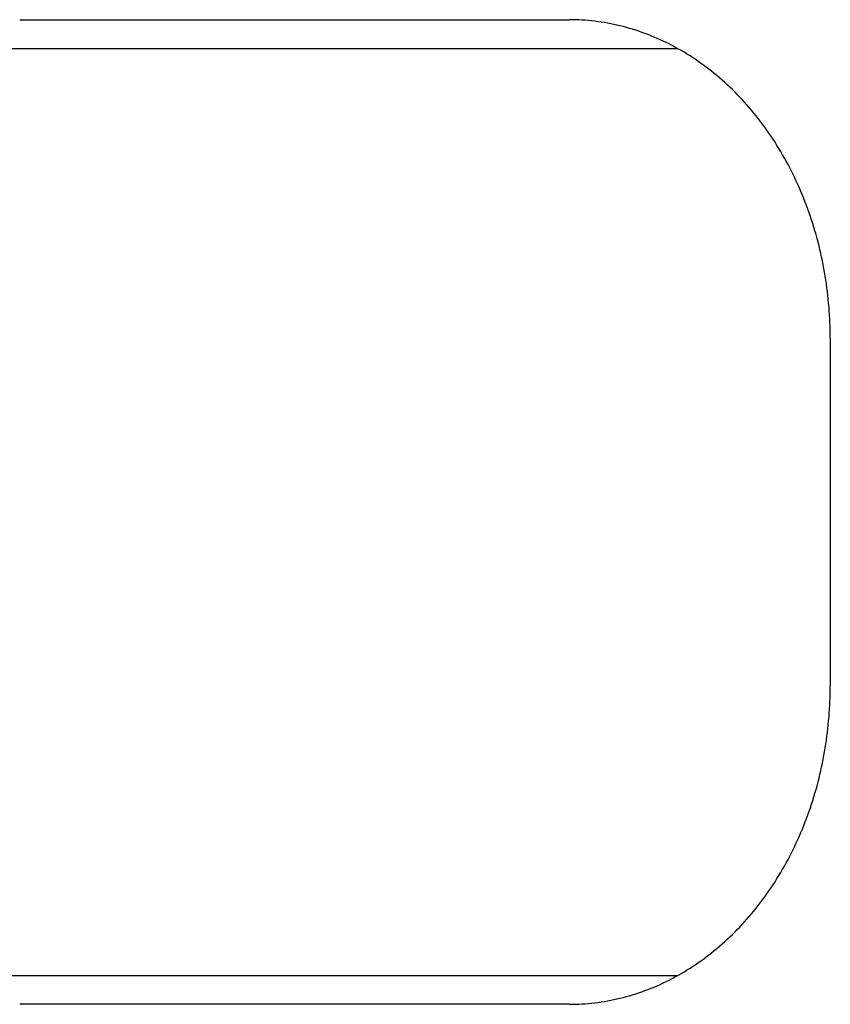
# Model space of a CAD drawing. Extents: x 668 to 3164, y 1007 to 2724.
# Tile 44 of 152: x 2110 to 2124, y 1742 to 1759. Entities that reach past the tile are written whole.
import ezdxf

# ---------------------------------------------------------------- set-up
doc = ezdxf.new("R2010")
doc.units = 0
doc.layers.add('KF_GRAVIS_12_LEFT', color=7, linetype='CONTINUOUS')

# ---------------------------------------------------------------- blocks, each defined once
blk = doc.blocks.new('KF_GRAVIS_12_LEFT')
at = {"layer": 'KF_GRAVIS_12_LEFT'}
for p, q in [((-128.01127, -494.5), (-118.5266, -494.5)), ((-116.64969, -495), (-139.66111, -495)), ((-114.02126, -500), (-114.02126, -506)), ((-139.66111, -511), (-116.64969, -511)), ((-118.5266, -511.5), (-128.01127, -511.5))]:
    blk.add_line(p, q, dxfattribs=at)
for points in [[(-114.021, -500, 0), (-114.022, -499.933, 0), (-114.023, -499.865, 0), (-114.024, -499.798, 0), (-114.027, -499.73, 0), (-114.03, -499.663, 0), (-114.033, -499.595, 0), (-114.038, -499.528, 0), (-114.043, -499.461, 0), (-114.049, -499.394, 0), (-114.055, -499.327, 0), (-114.062, -499.26, 0), (-114.07, -499.193, 0), (-114.078, -499.126, 0), (-114.088, -499.06, 0), (-114.097, -498.993, 0), (-114.108, -498.927, 0), (-114.119, -498.861, 0), (-114.131, -498.795, 0), (-114.143, -498.729, 0), (-114.156, -498.664, 0), (-114.17, -498.598, 0), (-114.184, -498.533, 0), (-114.2, -498.468, 0), (-114.215, -498.403, 0), (-114.232, -498.339, 0), (-114.249, -498.275, 0), (-114.266, -498.211, 0), (-114.285, -498.147, 0), (-114.304, -498.084, 0), (-114.323, -498.021, 0), (-114.343, -497.958, 0), (-114.364, -497.895, 0), (-114.386, -497.833, 0), (-114.408, -497.771, 0), (-114.43, -497.71, 0), (-114.454, -497.648, 0), (-114.478, -497.588, 0), (-114.502, -497.527, 0), (-114.527, -497.467, 0), (-114.553, -497.407, 0), (-114.58, -497.348, 0), (-114.607, -497.289, 0), (-114.634, -497.231, 0), (-114.662, -497.172, 0), (-114.691, -497.115, 0), (-114.72, -497.058, 0), (-114.75, -497.001, 0), (-114.781, -496.944, 0), (-114.812, -496.888, 0), (-114.843, -496.833, 0), (-114.875, -496.778, 0), (-114.908, -496.724, 0), (-114.941, -496.67, 0), (-114.975, -496.616, 0), (-115.009, -496.563, 0), (-115.044, -496.511, 0), (-115.079, -496.459, 0), (-115.115, -496.408, 0), (-115.151, -496.357, 0), (-115.188, -496.306, 0), (-115.226, -496.257, 0), (-115.264, -496.208, 0), (-115.302, -496.159, 0), (-115.341, -496.111, 0), (-115.38, -496.063, 0), (-115.42, -496.017, 0), (-115.46, -495.97, 0), (-115.501, -495.925, 0), (-115.542, -495.88, 0), (-115.584, -495.835, 0), (-115.626, -495.792, 0), (-115.668, -495.748, 0), (-115.711, -495.706, 0), (-115.755, -495.664, 0), (-115.799, -495.623, 0), (-115.843, -495.582, 0), (-115.887, -495.542, 0), (-115.932, -495.503, 0), (-115.978, -495.465, 0), (-116.024, -495.427, 0), (-116.07, -495.39, 0), (-116.116, -495.353, 0), (-116.163, -495.318, 0), (-116.21, -495.282, 0), (-116.258, -495.248, 0), (-116.306, -495.215, 0), (-116.354, -495.182, 0), (-116.403, -495.149, 0), (-116.452, -495.118, 0), (-116.501, -495.087, 0), (-116.55, -495.057, 0), (-116.6, -495.028, 0), (-116.65, -495, 0), (-116.701, -494.972, 0), (-116.752, -494.945, 0), (-116.802, -494.919, 0), (-116.854, -494.893, 0), (-116.905, -494.869, 0), (-116.957, -494.845, 0), (-117.009, -494.822, 0), (-117.061, -494.799, 0), (-117.113, -494.778, 0), (-117.166, -494.757, 0), (-117.219, -494.737, 0), (-117.272, -494.718, 0), (-117.325, -494.699, 0), (-117.378, -494.682, 0), (-117.432, -494.665, 0), (-117.486, -494.649, 0), (-117.539, -494.634, 0), (-117.593, -494.619, 0), (-117.648, -494.606, 0), (-117.702, -494.593, 0), (-117.756, -494.581, 0), (-117.811, -494.57, 0), (-117.866, -494.56, 0), (-117.92, -494.55, 0), (-117.975, -494.541, 0), (-118.03, -494.534, 0), (-118.085, -494.526, 0), (-118.14, -494.52, 0), (-118.195, -494.515, 0), (-118.25, -494.51, 0), (-118.306, -494.507, 0), (-118.361, -494.504, 0), (-118.416, -494.502, 0), (-118.471, -494.5, 0), (-118.527, -494.5, 0)], [(-118.527, -511.5, 0), (-118.471, -511.5, 0), (-118.416, -511.498, 0), (-118.361, -511.496, 0), (-118.306, -511.493, 0), (-118.25, -511.49, 0), (-118.195, -511.485, 0), (-118.14, -511.48, 0), (-118.085, -511.474, 0), (-118.03, -511.466, 0), (-117.975, -511.459, 0), (-117.92, -511.45, 0), (-117.866, -511.44, 0), (-117.811, -511.43, 0), (-117.756, -511.419, 0), (-117.702, -511.407, 0), (-117.648, -511.394, 0), (-117.593, -511.381, 0), (-117.539, -511.366, 0), (-117.486, -511.351, 0), (-117.432, -511.335, 0), (-117.378, -511.318, 0), (-117.325, -511.301, 0), (-117.272, -511.282, 0), (-117.219, -511.263, 0), (-117.166, -511.243, 0), (-117.113, -511.222, 0), (-117.061, -511.201, 0), (-117.009, -511.178, 0), (-116.957, -511.155, 0), (-116.905, -511.131, 0), (-116.854, -511.107, 0), (-116.802, -511.081, 0), (-116.752, -511.055, 0), (-116.701, -511.028, 0), (-116.65, -511, 0), (-116.6, -510.972, 0), (-116.55, -510.943, 0), (-116.501, -510.913, 0), (-116.452, -510.882, 0), (-116.403, -510.851, 0), (-116.354, -510.818, 0), (-116.306, -510.785, 0), (-116.258, -510.752, 0), (-116.21, -510.718, 0), (-116.163, -510.682, 0), (-116.116, -510.647, 0), (-116.07, -510.61, 0), (-116.024, -510.573, 0), (-115.978, -510.535, 0), (-115.932, -510.497, 0), (-115.887, -510.458, 0), (-115.843, -510.418, 0), (-115.799, -510.377, 0), (-115.755, -510.336, 0), (-115.711, -510.294, 0), (-115.668, -510.252, 0), (-115.626, -510.208, 0), (-115.584, -510.165, 0), (-115.542, -510.12, 0), (-115.501, -510.075, 0), (-115.46, -510.03, 0), (-115.42, -509.983, 0), (-115.38, -509.937, 0), (-115.341, -509.889, 0), (-115.302, -509.841, 0), (-115.264, -509.792, 0), (-115.226, -509.743, 0), (-115.188, -509.694, 0), (-115.151, -509.643, 0), (-115.115, -509.592, 0), (-115.079, -509.541, 0), (-115.044, -509.489, 0), (-115.009, -509.437, 0), (-114.975, -509.384, 0), (-114.941, -509.33, 0), (-114.908, -509.276, 0), (-114.875, -509.222, 0), (-114.843, -509.167, 0), (-114.812, -509.112, 0), (-114.781, -509.056, 0), (-114.75, -508.999, 0), (-114.72, -508.942, 0), (-114.691, -508.885, 0), (-114.662, -508.828, 0), (-114.634, -508.769, 0), (-114.607, -508.711, 0), (-114.58, -508.652, 0), (-114.553, -508.593, 0), (-114.527, -508.533, 0), (-114.502, -508.473, 0), (-114.478, -508.412, 0), (-114.454, -508.352, 0), (-114.43, -508.29, 0), (-114.408, -508.229, 0), (-114.386, -508.167, 0), (-114.364, -508.105, 0), (-114.343, -508.042, 0), (-114.323, -507.979, 0), (-114.304, -507.916, 0), (-114.285, -507.853, 0), (-114.266, -507.789, 0), (-114.249, -507.725, 0), (-114.232, -507.661, 0), (-114.215, -507.597, 0), (-114.2, -507.532, 0), (-114.184, -507.467, 0), (-114.17, -507.402, 0), (-114.156, -507.336, 0), (-114.143, -507.271, 0), (-114.131, -507.205, 0), (-114.119, -507.139, 0), (-114.108, -507.073, 0), (-114.097, -507.007, 0), (-114.088, -506.94, 0), (-114.078, -506.874, 0), (-114.07, -506.807, 0), (-114.062, -506.74, 0), (-114.055, -506.673, 0), (-114.049, -506.606, 0), (-114.043, -506.539, 0), (-114.038, -506.472, 0), (-114.033, -506.405, 0), (-114.03, -506.337, 0), (-114.027, -506.27, 0), (-114.024, -506.202, 0), (-114.023, -506.135, 0), (-114.022, -506.067, 0), (-114.021, -506, 0)]]:
    blk.add_polyline3d(points, dxfattribs=at)

msp = doc.modelspace()

# ---------------------------------------------------------------- block references
at = {"layer": 'KF_GRAVIS_12_LEFT'}
msp.add_blockref('KF_GRAVIS_12_LEFT', (2237.688, 2253.101), dxfattribs=at)

doc.saveas('drawing.dxf')
